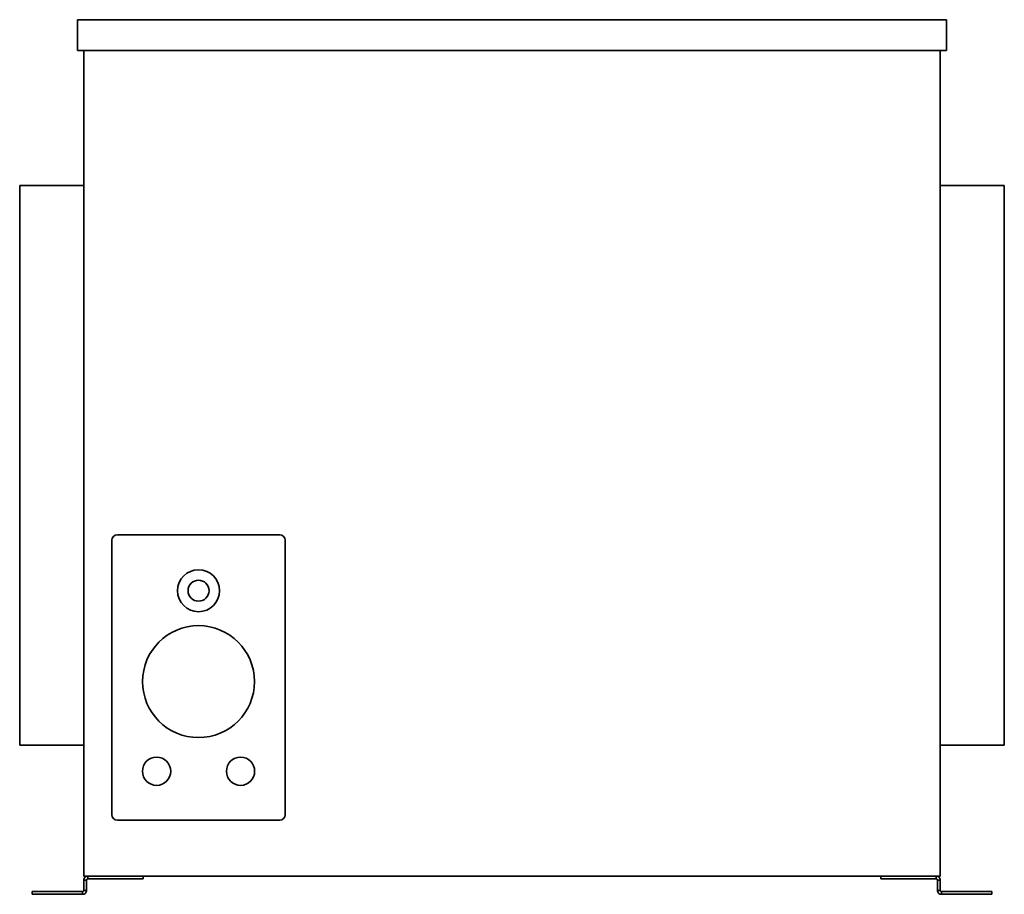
# Model space of a CAD drawing. Header units: millimetres. Extents: x 278 to 982, y 133 to 758.
import ezdxf

# ---------------------------------------------------------------- set-up
doc = ezdxf.new("R2010")
doc.units = ezdxf.units.MM
doc.header["$LTSCALE"] = 3
doc.layers.add('Krawędzie widoczne(ISO)', color=7, linetype='Continuous', lineweight=35, true_color=0x262659)

msp = doc.modelspace()

# ---------------------------------------------------------------- linework, layer by layer
at = {"layer": 'Krawędzie widoczne(ISO)'}
for p, q in [((319.5, 757.98), (940.5, 757.98)), ((319.5, 735.98), (319.5, 757.98)), ((940.5, 735.98), (940.5, 757.98)), ((940.5, 735.98), (319.5, 735.98)), ((324, 735.98), (324, 145.98)), ((936, 735.98), (936, 145.98)), ((278.2, 639.48), (278.2, 239.48)), ((324, 639.48), (278.2, 639.48)), ((981.8, 639.48), (936, 639.48)), ((981.8, 239.48), (981.8, 639.48)), ((348, 389.98), (464, 389.98)), ((344, 189.98), (344, 385.98)), ((468, 385.98), (468, 189.98)), ((324, 239.48), (278.2, 239.48)), ((981.8, 239.48), (936, 239.48)), ((464, 185.98), (348, 185.98)), ((936, 145.98), (324, 145.98)), ((324, 143.18), (324, 135.82)), ((325.12, 143.18), (324, 143.18)), ((326, 143.18), (325.12, 143.18)), ((326, 135.82), (326, 143.18)), ((326.8, 145.98), (326.8, 144.86)), ((326.8, 144.86), (326.8, 143.98)), ((326.8, 143.98), (341.97, 143.98)), ((349.48, 143.98), (341.97, 143.98)), ((349.48, 143.98), (364.78, 143.98)), ((366.53, 143.98), (364.78, 143.98)), ((366.53, 145.98), (366.53, 143.98)), ((893.47, 145.98), (893.47, 143.98)), ((895.22, 143.98), (893.47, 143.98)), ((895.22, 143.98), (910.52, 143.98)), ((918.03, 143.98), (910.52, 143.98)), ((918.03, 143.98), (933.2, 143.98)), ((933.2, 144.86), (933.2, 145.98)), ((933.2, 143.98), (933.2, 144.86)), ((934, 143.18), (934, 135.82)), ((934.88, 143.18), (934, 143.18)), ((936, 143.18), (934.88, 143.18)), ((936, 135.82), (936, 143.18)), ((287.21, 135.02), (288.96, 135.02)), ((287.21, 133.02), (287.21, 135.02)), ((288.96, 135.02), (310.88, 135.02)), ((310.88, 135.02), (319.37, 135.02)), ((319.37, 135.02), (322.2, 135.02)), ((323.2, 135.02), (322.2, 135.02)), ((323.2, 134.14), (323.2, 135.02)), ((323.2, 133.02), (323.2, 134.14)), ((324, 135.82), (324.88, 135.82)), ((324.88, 135.82), (326, 135.82)), ((934, 135.82), (935.12, 135.82)), ((935.12, 135.82), (936, 135.82)), ((936.8, 135.02), (936.8, 134.14)), ((937.8, 135.02), (936.8, 135.02)), ((936.8, 134.14), (936.8, 133.02)), ((937.8, 135.02), (940.63, 135.02)), ((940.63, 135.02), (949.12, 135.02)), ((971.04, 135.02), (949.12, 135.02)), ((971.04, 135.02), (972.79, 135.02)), ((972.79, 133.02), (972.79, 135.02)), ((288.96, 133.02), (287.21, 133.02)), ((288.96, 133.02), (310.88, 133.02)), ((319.37, 133.02), (310.88, 133.02)), ((319.37, 133.02), (322.2, 133.02)), ((322.2, 133.02), (323.2, 133.02)), ((936.8, 133.02), (937.8, 133.02)), ((937.8, 133.02), (940.63, 133.02)), ((949.12, 133.02), (940.63, 133.02)), ((949.12, 133.02), (971.04, 133.02)), ((972.79, 133.02), (971.04, 133.02))]:
    msp.add_line(p, q, dxfattribs=at)
for centre, radius in [((406, 349.98), 15), ((406, 349.98), 7.5), ((406, 284.98), 40), ((376, 220.98), 10.1), ((436, 220.98), 10.1)]:
    msp.add_circle(centre, radius, dxfattribs=at)
for centre, start, end in [((348, 385.98), 90, 180), ((464, 385.98), 0, 90), ((348, 189.98), 180, 270), ((464, 189.98), 270, 0)]:
    msp.add_arc(centre, 4, start, end, dxfattribs=at)
for points, knots in [([(324, 143.18), (324, 143.55), (324.07, 143.91), (324.35, 144.59), (324.56, 144.9), (325.08, 145.42), (325.38, 145.62), (326.06, 145.91), (326.43, 145.98), (326.8, 145.98)], [0, 0, 0, 0, 0.1114459, 0.1114459, 0.2219303, 0.2219303, 0.3324441, 0.3324441, 0.4438708, 0.4438708, 0.4438708, 0.4438708]), ([(326.8, 143.98), (326.79, 143.98), (326.77, 143.98), (326.76, 143.98), (326.74, 143.98), (326.73, 143.98), (326.71, 143.98), (326.7, 143.97), (326.68, 143.97), (326.67, 143.97), (326.66, 143.97), (326.64, 143.96), (326.63, 143.96), (326.61, 143.96), (326.6, 143.95), (326.58, 143.95), (326.57, 143.95), (326.56, 143.94), (326.54, 143.94), (326.53, 143.93), (326.52, 143.93), (326.5, 143.92), (326.5, 143.92), (326.49, 143.92), (326.49, 143.92), (326.48, 143.91), (326.47, 143.91), (326.46, 143.91), (326.45, 143.9), (326.44, 143.89), (326.42, 143.89), (326.41, 143.88), (326.4, 143.87), (326.39, 143.86), (326.37, 143.86), (326.36, 143.85), (326.35, 143.84), (326.34, 143.83), (326.32, 143.82), (326.31, 143.82), (326.3, 143.81), (326.29, 143.8), (326.28, 143.79), (326.27, 143.78), (326.26, 143.77), (326.25, 143.76), (326.24, 143.75), (326.23, 143.75), (326.23, 143.74), (326.22, 143.74), (326.22, 143.73), (326.22, 143.73), (326.21, 143.72), (326.2, 143.71), (326.19, 143.7), (326.18, 143.69), (326.17, 143.67), (326.16, 143.66), (326.15, 143.65), (326.14, 143.64), (326.14, 143.63), (326.13, 143.62), (326.12, 143.6), (326.11, 143.59), (326.11, 143.58), (326.1, 143.57), (326.09, 143.55), (326.09, 143.54), (326.08, 143.53), (326.07, 143.51), (326.07, 143.5), (326.06, 143.49), (326.06, 143.48), (326.05, 143.47), (326.05, 143.45), (326.04, 143.43), (326.04, 143.42), (326.03, 143.41), (326.03, 143.39), (326.02, 143.38), (326.02, 143.36), (326.02, 143.35), (326.02, 143.34), (326.01, 143.32), (326.01, 143.31), (326.01, 143.29), (326.01, 143.28), (326, 143.27), (326, 143.25), (326, 143.24), (326, 143.22), (326, 143.21), (326, 143.19), (326, 143.18)], [0, 0, 0, 0, 0.0045101, 0.0045101, 0.0045101, 0.0090347, 0.0090347, 0.0090347, 0.0135712, 0.0135712, 0.0135712, 0.0181164, 0.0181164, 0.0181164, 0.0226675, 0.0226675, 0.0226675, 0.0272215, 0.0272215, 0.0272215, 0.0317752, 0.0317752, 0.0317752, 0.0329356, 0.0329356, 0.0329356, 0.0363326, 0.0363326, 0.0363326, 0.0409077, 0.0409077, 0.0409077, 0.0454982, 0.0454982, 0.0454982, 0.0501006, 0.0501006, 0.0501006, 0.0547115, 0.0547115, 0.0547115, 0.0593273, 0.0593273, 0.0593273, 0.0639446, 0.0639446, 0.0639446, 0.0669649, 0.0669649, 0.0669649, 0.0685613, 0.0685613, 0.0685613, 0.0731932, 0.0731932, 0.0731932, 0.0778428, 0.0778428, 0.0778428, 0.0825066, 0.0825066, 0.0825066, 0.0871814, 0.0871814, 0.0871814, 0.0918634, 0.0918634, 0.0918634, 0.0965493, 0.0965493, 0.0965493, 0.100365, 0.100365, 0.100365, 0.105938, 0.105938, 0.105938, 0.1106614, 0.1106614, 0.1106614, 0.115401, 0.115401, 0.115401, 0.1201519, 0.1201519, 0.1201519, 0.1249091, 0.1249091, 0.1249091, 0.1296672, 0.1296672, 0.1296672, 0.1344212, 0.1344212, 0.1344212, 0.1344212]), ([(933.2, 145.98), (933.57, 145.98), (933.94, 145.91), (934.62, 145.62), (934.92, 145.42), (935.44, 144.9), (935.65, 144.59), (935.93, 143.91), (936, 143.55), (936, 143.18)], [0, 0, 0, 0, 0.1113973, 0.1113973, 0.2218681, 0.2218681, 0.3323097, 0.3323097, 0.4436983, 0.4436983, 0.4436983, 0.4436983]), ([(934, 143.18), (934, 143.19), (934, 143.21), (934, 143.22), (934, 143.24), (934, 143.25), (934, 143.27), (933.99, 143.28), (933.99, 143.29), (933.99, 143.31), (933.99, 143.32), (933.98, 143.34), (933.98, 143.35), (933.98, 143.36), (933.98, 143.38), (933.97, 143.39), (933.97, 143.41), (933.96, 143.42), (933.96, 143.43), (933.95, 143.45), (933.95, 143.46), (933.94, 143.47), (933.94, 143.49), (933.93, 143.5), (933.93, 143.52), (933.92, 143.53), (933.91, 143.54), (933.91, 143.55), (933.9, 143.57), (933.89, 143.58), (933.89, 143.59), (933.88, 143.6), (933.87, 143.62), (933.86, 143.63), (933.86, 143.64), (933.85, 143.65), (933.84, 143.66), (933.83, 143.67), (933.82, 143.69), (933.81, 143.7), (933.8, 143.71), (933.79, 143.72), (933.78, 143.73), (933.77, 143.74), (933.76, 143.75), (933.75, 143.76), (933.74, 143.77), (933.74, 143.77), (933.73, 143.78), (933.73, 143.78), (933.72, 143.79), (933.72, 143.79), (933.71, 143.8), (933.7, 143.81), (933.69, 143.82), (933.68, 143.82), (933.66, 143.83), (933.65, 143.84), (933.64, 143.85), (933.63, 143.86), (933.61, 143.86), (933.6, 143.87), (933.59, 143.88), (933.58, 143.89), (933.56, 143.89), (933.55, 143.9), (933.54, 143.91), (933.52, 143.91), (933.51, 143.92), (933.5, 143.92), (933.49, 143.93), (933.49, 143.93), (933.48, 143.93), (933.47, 143.93), (933.47, 143.94), (933.46, 143.94), (933.44, 143.94), (933.43, 143.95), (933.42, 143.95), (933.4, 143.95), (933.39, 143.96), (933.37, 143.96), (933.36, 143.96), (933.34, 143.97), (933.33, 143.97), (933.32, 143.97), (933.3, 143.97), (933.29, 143.98), (933.27, 143.98), (933.26, 143.98), (933.24, 143.98), (933.23, 143.98), (933.21, 143.98), (933.2, 143.98)], [0, 0, 0, 0, 0.0047728, 0.0047728, 0.0047728, 0.0095512, 0.0095512, 0.0095512, 0.0143301, 0.0143301, 0.0143301, 0.0191047, 0.0191047, 0.0191047, 0.0238701, 0.0238701, 0.0238701, 0.0286216, 0.0286216, 0.0286216, 0.0333544, 0.0333544, 0.0333544, 0.0382298, 0.0382298, 0.0382298, 0.0427614, 0.0427614, 0.0427614, 0.0474593, 0.0474593, 0.0474593, 0.0521542, 0.0521542, 0.0521542, 0.0568425, 0.0568425, 0.0568425, 0.0615206, 0.0615206, 0.0615206, 0.0661851, 0.0661851, 0.0661851, 0.0708326, 0.0708326, 0.0708326, 0.0744107, 0.0744107, 0.0744107, 0.0754605, 0.0754605, 0.0754605, 0.080083, 0.080083, 0.080083, 0.0847043, 0.0847043, 0.0847043, 0.0893209, 0.0893209, 0.0893209, 0.0939292, 0.0939292, 0.0939292, 0.0985257, 0.0985257, 0.0985257, 0.1031072, 0.1031072, 0.1031072, 0.1049061, 0.1049061, 0.1049061, 0.1076745, 0.1076745, 0.1076745, 0.112241, 0.112241, 0.112241, 0.1168056, 0.1168056, 0.1168056, 0.1213652, 0.1213652, 0.1213652, 0.125917, 0.125917, 0.125917, 0.1304582, 0.1304582, 0.1304582, 0.1349859, 0.1349859, 0.1349859, 0.1349859]), ([(326, 135.82), (326, 135.44), (325.92, 135.07), (325.64, 134.39), (325.42, 134.08), (324.9, 133.56), (324.59, 133.36), (324.09, 133.16), (323.91, 133.11), (323.56, 133.04), (323.38, 133.02), (323.2, 133.02)], [0, 0, 0, 0, 0.1211213, 0.1211213, 0.2427051, 0.2427051, 0.3638749, 0.3638749, 0.4245444, 0.4245444, 0.4853945, 0.4853945, 0.4853945, 0.4853945]), ([(323.2, 135.02), (323.3, 135.02), (323.4, 135.04), (323.58, 135.11), (323.67, 135.16), (323.82, 135.31), (323.89, 135.39), (323.98, 135.6), (324, 135.71), (324, 135.82)], [-0.238205, -0.238205, -0.238205, -0.238205, -0.1772118, -0.1772118, -0.118791, -0.118791, -0.0580717, -0.0580717, 0, 0, 0, 0]), ([(936.8, 133.02), (936.44, 133.02), (936.08, 133.09), (935.41, 133.36), (935.1, 133.56), (934.58, 134.08), (934.37, 134.39), (934.08, 135.07), (934, 135.44), (934, 135.82)], [0, 0, 0, 0, 0.1219861, 0.1219861, 0.243369, 0.243369, 0.3653617, 0.3653617, 0.48689, 0.48689, 0.48689, 0.48689]), ([(936, 135.82), (936, 135.8), (936, 135.79), (936, 135.77), (936, 135.76), (936, 135.74), (936.01, 135.73), (936.01, 135.71), (936.01, 135.7), (936.01, 135.68), (936.01, 135.67), (936.02, 135.65), (936.02, 135.64), (936.02, 135.63), (936.03, 135.61), (936.03, 135.6), (936.04, 135.58), (936.04, 135.57), (936.04, 135.56), (936.04, 135.56), (936.04, 135.56), (936.05, 135.55), (936.05, 135.54), (936.06, 135.53), (936.06, 135.51), (936.07, 135.5), (936.07, 135.48), (936.08, 135.47), (936.09, 135.46), (936.09, 135.44), (936.1, 135.43), (936.11, 135.42), (936.11, 135.41), (936.12, 135.39), (936.13, 135.38), (936.14, 135.37), (936.15, 135.36), (936.16, 135.35), (936.16, 135.33), (936.17, 135.32), (936.18, 135.31), (936.19, 135.3), (936.2, 135.29), (936.21, 135.28), (936.22, 135.27), (936.23, 135.26), (936.24, 135.25), (936.25, 135.24), (936.26, 135.23), (936.27, 135.22), (936.28, 135.21), (936.3, 135.2), (936.31, 135.19), (936.32, 135.18), (936.33, 135.17), (936.33, 135.17), (936.33, 135.17), (936.34, 135.17), (936.35, 135.16), (936.36, 135.15), (936.36, 135.15), (936.38, 135.14), (936.39, 135.13), (936.4, 135.13), (936.41, 135.12), (936.43, 135.11), (936.44, 135.11), (936.45, 135.1), (936.46, 135.09), (936.48, 135.09), (936.49, 135.08), (936.5, 135.08), (936.52, 135.07), (936.53, 135.07), (936.54, 135.06), (936.56, 135.06), (936.57, 135.05), (936.58, 135.05), (936.6, 135.05), (936.61, 135.04), (936.62, 135.04), (936.64, 135.04), (936.65, 135.03), (936.66, 135.03), (936.68, 135.03), (936.69, 135.03), (936.7, 135.03), (936.72, 135.02), (936.73, 135.02), (936.75, 135.02), (936.76, 135.02), (936.77, 135.02), (936.79, 135.02), (936.8, 135.02)], [0, 0, 0, 0, 0.0078163, 0.0078163, 0.0078163, 0.0156656, 0.0156656, 0.0156656, 0.0235447, 0.0235447, 0.0235447, 0.0314507, 0.0314507, 0.0314507, 0.0393801, 0.0393801, 0.0393801, 0.0456978, 0.0456978, 0.0456978, 0.0473294, 0.0473294, 0.0473294, 0.0552907, 0.0552907, 0.0552907, 0.0632562, 0.0632562, 0.0632562, 0.0712194, 0.0712194, 0.0712194, 0.0791739, 0.0791739, 0.0791739, 0.0871132, 0.0871132, 0.0871132, 0.0950308, 0.0950308, 0.0950308, 0.1029204, 0.1029204, 0.1029204, 0.1107759, 0.1107759, 0.1107759, 0.1185913, 0.1185913, 0.1185913, 0.1263609, 0.1263609, 0.1263609, 0.1340793, 0.1340793, 0.1340793, 0.1356977, 0.1356977, 0.1356977, 0.1417721, 0.1417721, 0.1417721, 0.1495008, 0.1495008, 0.1495008, 0.1572621, 0.1572621, 0.1572621, 0.1650505, 0.1650505, 0.1650505, 0.1728601, 0.1728601, 0.1728601, 0.1811091, 0.1811091, 0.1811091, 0.1885372, 0.1885372, 0.1885372, 0.1964318, 0.1964318, 0.1964318, 0.2043573, 0.2043573, 0.2043573, 0.2123021, 0.2123021, 0.2123021, 0.2202542, 0.2202542, 0.2202542, 0.2282011, 0.2282011, 0.2282011, 0.2282011])]:
    msp.add_open_spline(points, degree=3, knots=knots, dxfattribs=at)

doc.saveas('drawing.dxf')
